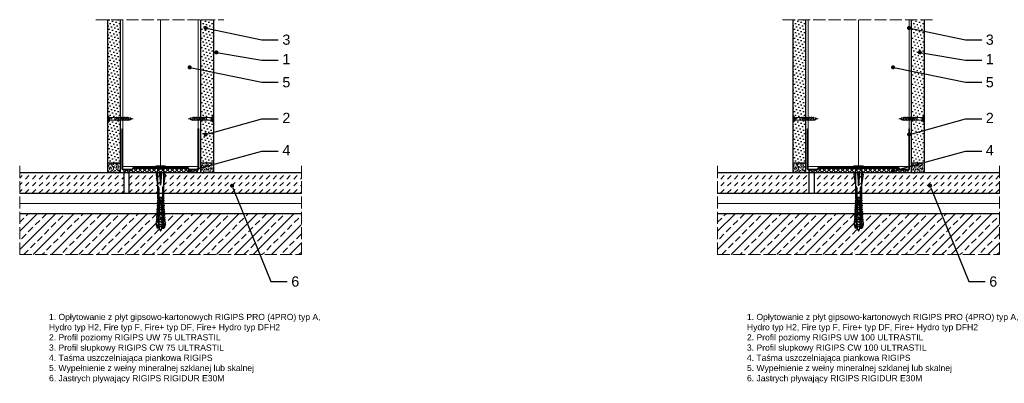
# Model space of a CAD drawing. Header units: millimetres. Extents: x 1487 to 3157, y 557 to 1604.
# Tile 3 of 3: x 2193 to 3157, y 1248 to 1604. Entities that reach past the tile are written whole.
import ezdxf
from ezdxf import colors
from ezdxf.entities.mleader import LeaderData, LeaderLine
from ezdxf.math import Vec2, Vec3

# ---------------------------------------------------------------- set-up
doc = ezdxf.new("R2010")
doc.units = ezdxf.units.MM
doc.linetypes.add('ACAD_ISO02W100', pattern=[15, 12, -3])
for name, color, linetype, lineweight in [('_ISOVER WELNA', 7, 'BATTING', 9), ('_RIGIPS AKCESORIA', 7, 'Continuous', 18), ('_RIGIPS G-K', 7, 'Continuous', 25), ('_RIGIPS PROFIL', 7, 'Continuous', 18), ('KRESKOWANIE', 7, 'Continuous', 9), ('OPISY', 7, 'Continuous', 9), ('PRZERYWANA', 7, 'ACAD_ISO02W100', 9)]:
    doc.layers.add(name, color=color, linetype=linetype, lineweight=lineweight)
doc.styles.get("Standard").update_dxf_attribs({"font": 'arial.ttf'})
doc.linetypes.add('BATTING', pattern='A,0.00254,-2.54,[134,ltypeshp.shx,S=2.54,R=0,X=-2.54,Y=0],-5.08,[134,ltypeshp.shx,S=2.54,R=180,X=2.54,Y=0],-2.54', length=10.16254)

# ---------------------------------------------------------------- blocks, each defined once
blk = doc.blocks.new('UW 75 ULTRASTIL')
h = blk.add_hatch()
h.set_pattern_fill('ANSI31', color=256, scale=0.5, style=0)
h.paths.add_polyline_path([(-11.93, 0.56), (-11.6, 1.24, -0.286951), (-10.7, 1.8), (10.18, 1.8), (41.3, 1.8, -0.286951), (42.2, 1.24), (42.53, 0.56, 0.286951), (43.43, 0), (52, 0, 0.414214), (52.8, 0.8), (52.8, 40), (52.25, 40), (52.25, 0.8, -0.414214), (52, 0.55), (43.77, 0.55, -0.286951), (42.87, 1.11), (42.54, 1.79, 0.286951), (41.64, 2.35), (-11.04, 2.35, 0.286951), (-11.94, 1.79), (-12.27, 1.11, -0.286951), (-13.17, 0.55), (-21.4, 0.55, -0.414214), (-21.65, 0.8), (-21.65, 40), (-22.2, 40), (-22.2, 0.8, 0.414214), (-21.4, 0), (-12.83, 0, 0.286951)])
for p, q in [((-22.2, 0.8), (-22.2, 40)), ((-22.2, 40), (-21.65, 40)), ((-21.65, 0.8), (-21.65, 40)), ((52.25, 0.8), (52.25, 40)), ((52.8, 40), (52.25, 40)), ((52.8, 0.8), (52.8, 40)), ((-21.4, 0.55), (-13.17, 0.55)), ((-21.4, 0), (-12.83, 0)), ((-12.27, 1.11), (-11.94, 1.79)), ((-11.93, 0.56), (-11.6, 1.24)), ((-11.04, 2.35), (41.64, 2.35)), ((-10.7, 1.8), (41.3, 1.8)), ((42.53, 0.56), (42.2, 1.24)), ((42.87, 1.11), (42.54, 1.79)), ((43.43, 0), (52, 0)), ((43.77, 0.55), (52, 0.55))]:
    blk.add_line(p, q)
for centre, radius, start, end in [((-21.4, 0.8), 0.8, 180, 270), ((-21.4, 0.8), 0.25, 180, 270), ((-13.17, 1.55), 1, 270, 334.04349), ((-12.83, 1), 1, 270, 334.04349), ((-11.04, 1.35), 1, 90, 154.04349), ((-10.7, 0.8), 1, 90, 154.04349), ((41.3, 0.8), 1, 25.95651, 90), ((41.64, 1.35), 1, 25.95651, 90), ((43.43, 1), 1, 205.95651, 270), ((43.77, 1.55), 1, 205.95651, 270), ((52, 0.8), 0.8, 270, 0), ((52, 0.8), 0.25, 270, 0)]:
    blk.add_arc(centre, radius, start, end)
blk = doc.blocks.new('UW 100 ULTRASTIL')
h = blk.add_hatch()
h.set_pattern_fill('ANSI31', color=256, scale=0.5, style=0)
h.paths.add_polyline_path([(166.82, 2.35), (89.14, 2.35, 0.286951), (88.24, 1.79), (87.91, 1.11, -0.286951), (87.01, 0.55), (78.78, 0.55, -0.414214), (78.53, 0.8), (78.53, 40), (77.98, 40), (77.98, 0.8, 0.414214), (78.78, 0), (87.35, 0, 0.286951), (88.25, 0.56), (88.58, 1.24, -0.286951), (89.48, 1.8), (166.48, 1.8, -0.286951), (167.38, 1.24), (167.71, 0.56, 0.286951), (168.61, 0), (177.18, 0, 0.414214), (177.98, 0.8), (177.98, 40), (177.43, 40), (177.43, 0.8, -0.414214), (177.18, 0.55), (168.95, 0.55, -0.286951), (168.05, 1.11), (167.72, 1.79, 0.286951)])
for p, q in [((77.98, 0.8), (77.98, 40)), ((77.98, 40), (78.53, 40)), ((78.53, 0.8), (78.53, 40)), ((177.43, 0.8), (177.43, 40)), ((177.98, 40), (177.43, 40)), ((177.98, 0.8), (177.98, 40)), ((78.78, 0.55), (87.01, 0.55)), ((78.78, 0), (87.35, 0)), ((87.91, 1.11), (88.24, 1.79)), ((88.25, 0.56), (88.58, 1.24)), ((89.14, 2.35), (166.82, 2.35)), ((89.48, 1.8), (166.48, 1.8)), ((167.71, 0.56), (167.38, 1.24)), ((168.05, 1.11), (167.72, 1.79)), ((168.61, 0), (177.18, 0)), ((168.95, 0.55), (177.18, 0.55))]:
    blk.add_line(p, q)
for centre, radius, start, end in [((78.78, 0.8), 0.8, 180, 270), ((78.78, 0.8), 0.25, 180, 270), ((87.01, 1.55), 1, 270, 334.04349), ((87.35, 1), 1, 270, 334.04349), ((89.14, 1.35), 1, 90, 154.04349), ((89.48, 0.8), 1, 90, 154.04349), ((166.48, 0.8), 1, 25.95651, 90), ((166.82, 1.35), 1, 25.95651, 90), ((168.61, 1), 1, 205.95651, 270), ((168.95, 1.55), 1, 205.95651, 270), ((177.18, 0.8), 0.8, 270, 0), ((177.18, 0.8), 0.25, 270, 0)]:
    blk.add_arc(centre, radius, start, end)
blk = doc.blocks.new('TN 25')
at = {"layer": '_RIGIPS AKCESORIA'}
for p, q in [((0, -0.84), (0, 7.16)), ((0, 7.16), (0.46, 7.16)), ((0.46, 4.78), (0, 4.78)), ((0, 3.5), (1.77, 3.5)), ((0, 2.83), (1.77, 2.83)), ((0.46, 1.64), (0, 1.64)), ((0.46, 7.16), (0.46, 4.78)), ((0.46, -0.84), (0.46, 1.64)), ((1.77, 3.5), (1.77, 4.2)), ((1.77, 2.83), (1.77, 2.18)), ((3.02, 4.46), (8.47, 4.46)), ((7.49, 2.01), (3.55, 2.01)), ((7.12, 4.46), (7.12, 3.18)), ((8.03, 2.01), (7.12, 4.46)), ((7.12, 3.18), (7.65, 1.53)), ((7.65, 1.53), (8.03, 2.01)), ((9.41, 2.01), (8.03, 2.01)), ((8.47, 4.46), (8.79, 5)), ((9.61, 1.51), (8.47, 4.46)), ((8.79, 5), (9.93, 2.01)), ((9, 4.46), (10.1, 4.46)), ((9.93, 2.01), (9.61, 1.51)), ((11.04, 2.01), (9.93, 2.01)), ((10.1, 4.46), (10.41, 5)), ((11.23, 1.51), (10.1, 4.46)), ((10.41, 5), (11.56, 2.01)), ((10.62, 4.46), (11.67, 4.46)), ((11.56, 2.01), (11.23, 1.51)), ((12.61, 2.01), (11.56, 2.01)), ((11.67, 4.46), (11.99, 5)), ((12.81, 1.51), (11.67, 4.46)), ((11.99, 5), (13.14, 2.01)), ((12.2, 4.46), (13.21, 4.46)), ((13.14, 2.01), (12.81, 1.51)), ((14.15, 2.01), (13.14, 2.01)), ((13.21, 4.46), (13.52, 5)), ((14.34, 1.51), (13.21, 4.46)), ((13.52, 5), (14.67, 2.01)), ((13.73, 4.46), (14.8, 4.46)), ((14.67, 2.01), (14.34, 1.51)), ((15.74, 2.01), (14.67, 2.01)), ((14.8, 4.46), (15.12, 5)), ((15.94, 1.51), (14.8, 4.46)), ((15.12, 5), (16.26, 2.01)), ((15.33, 4.46), (16.42, 4.46)), ((16.26, 2.01), (15.94, 1.51)), ((17.36, 2.01), (16.26, 2.01)), ((16.42, 4.46), (16.73, 5)), ((17.55, 1.51), (16.42, 4.46)), ((16.73, 5), (17.88, 2.01)), ((16.94, 4.46), (17.99, 4.46)), ((17.88, 2.01), (17.55, 1.51)), ((18.93, 2.01), (17.88, 2.01)), ((17.99, 4.46), (18.31, 5)), ((19.13, 1.51), (17.99, 4.46)), ((18.31, 5), (19.45, 2.01)), ((18.52, 4.46), (19.68, 4.46)), ((19.45, 2.01), (19.13, 1.51)), ((19.45, 2.01), (20.62, 2.01)), ((19.68, 4.46), (20, 5)), ((20.82, 1.51), (19.68, 4.46)), ((20, 5), (21.14, 2.01)), ((20.21, 4.46), (20.7, 4.46)), ((20.7, 4.46), (22.28, 3.98)), ((21.14, 2.01), (20.82, 1.51)), ((21.14, 2.01), (21.81, 2.12)), ((21.85, 1.83), (21.67, 3.28)), ((21.67, 3.28), (22.14, 2.4)), ((22.14, 2.4), (21.85, 1.83)), ((22.7, 2.36), (22.14, 2.4)), ((22.28, 3.98), (22.56, 4.37)), ((22.7, 2.36), (22.28, 3.98)), ((22.56, 4.37), (23.03, 2.71)), ((23.03, 2.71), (22.7, 2.36)), ((22.71, 3.85), (25, 3.24)), ((25, 3.24), (23.03, 2.71)), ((0, -0.84), (0.46, -0.84))]:
    blk.add_line(p, q, dxfattribs=at)
for centre, major_axis, ratio, start_param, end_param in [((3.09, 7.67), (0.17, 3.2), 0.826134, 1.773653, 3.180586), ((-0.04, 0.9), (0, 3.93), 0.848176, -0.720942, -0.151112), ((3.37, -1.57), (0.28, 3.57), 0.832181, 0.035984, 1.430787), ((-2.73, 15.91), (0, 14.76), 0.848176, 3.399396, 3.475072), ((0.59, 4.62), (0, 2.81), 0.848176, 3.475072, 3.862535), ((1.66, 3.18), (0, 0.895), 0.848176, -1.552777, -0.720942), ((1.66, 3.18), (0, 0.895), 0.848176, 3.862535, 4.730408)]:
    blk.add_ellipse(centre, major_axis=major_axis, ratio=ratio, start_param=start_param, end_param=end_param, dxfattribs=at)
blk = doc.blocks.new('kolek rozprezny komplet 60')
for p, q in [((390.66, 217.01), (390.76, 218.91)), ((393.15, 216.88), (390.66, 217.01)), ((393.15, 214.02), (390.66, 213.89)), ((390.66, 213.89), (390.76, 211.99)), ((393.75, 218.75), (390.71, 217.96)), ((393.75, 212.15), (390.71, 212.94)), ((393.81, 219.85), (390.76, 218.91)), ((391.67, 216.95), (392.67, 216.95)), ((392.67, 216.95), (391.67, 213.95)), ((391.67, 213.95), (391.71, 213.45)), ((391.71, 213.45), (392.07, 213.95)), ((392.67, 216.95), (392.07, 213.95)), ((393.07, 216.95), (392.07, 213.95)), ((392.07, 213.95), (393.67, 213.95)), ((392.67, 216.95), (393.04, 217.45)), ((393.07, 216.95), (393.04, 217.45)), ((393.07, 216.95), (394.67, 216.95)), ((394.67, 216.95), (393.67, 213.95)), ((393.67, 213.95), (393.7, 213.55)), ((393.68, 217.35), (393.81, 219.85)), ((417.38, 216.11), (393.68, 217.35)), ((417.38, 214.79), (393.68, 213.55)), ((393.68, 213.55), (393.81, 211.05)), ((420.47, 216.55), (393.71, 217.95)), ((420.47, 214.35), (393.71, 212.95)), ((393.78, 213.55), (394.07, 213.95)), ((397.41, 219.66), (393.81, 219.85)), ((394.67, 216.95), (394.07, 213.95)), ((395.07, 216.95), (394.07, 213.95)), ((394.07, 213.95), (396.07, 213.95)), ((394.67, 216.95), (394.92, 217.29)), ((395.07, 216.95), (395.05, 217.28)), ((395.07, 216.95), (397.07, 216.95)), ((397.07, 216.95), (396.07, 213.95)), ((396.07, 213.95), (396.09, 213.67)), ((396.28, 213.68), (396.47, 213.95)), ((397.07, 216.95), (396.47, 213.95)), ((397.47, 216.95), (396.47, 213.95)), ((396.47, 213.95), (398.47, 213.95)), ((397.07, 216.95), (397.23, 217.17)), ((397.31, 217.76), (397.41, 219.66)), ((397.31, 213.14), (397.41, 211.24)), ((397.47, 216.95), (397.46, 217.16)), ((397.47, 216.95), (399.47, 216.95)), ((397.67, 217.14), (397.71, 217.74)), ((397.67, 213.76), (397.71, 213.16)), ((399, 219.58), (397.82, 218.98)), ((398.47, 217.1), (398.5, 217.7)), ((399.47, 216.95), (398.47, 213.95)), ((398.47, 213.95), (398.48, 213.8)), ((398.47, 213.8), (398.5, 213.2)), ((398.77, 213.81), (398.87, 213.95)), ((399.47, 216.95), (398.87, 213.95)), ((399.87, 216.95), (398.87, 213.95)), ((398.87, 213.95), (400.87, 213.95)), ((398.9, 217.68), (399, 219.58)), ((398.9, 213.22), (399, 211.32)), ((399.8, 219.54), (399, 219.58)), ((399.47, 216.95), (399.55, 217.05)), ((399.7, 217.64), (399.8, 219.54)), ((399.7, 213.26), (399.8, 211.36)), ((399.87, 216.95), (399.87, 217.03)), ((399.87, 216.95), (401.38, 216.95)), ((400.07, 217.02), (400.1, 217.62)), ((400.07, 213.88), (400.1, 213.28)), ((401.4, 219.45), (400.22, 218.85)), ((400.87, 216.98), (400.9, 217.58)), ((401.87, 216.92), (400.87, 213.95)), ((400.87, 213.95), (400.88, 213.92)), ((400.87, 213.92), (400.9, 213.32)), ((401.87, 216.92), (401.27, 213.95)), ((402.26, 216.9), (401.27, 213.95)), ((401.27, 213.95), (401.38, 213.95)), ((401.27, 213.94), (401.27, 213.95)), ((401.3, 217.56), (401.4, 219.45)), ((401.3, 213.35), (401.4, 211.45)), ((402.2, 219.41), (401.4, 219.45)), ((402.1, 217.51), (402.2, 219.41)), ((402.1, 213.39), (402.2, 211.49)), ((402.47, 216.89), (402.5, 217.49)), ((402.47, 214.01), (402.5, 213.41)), ((403.8, 219.33), (402.61, 218.72)), ((403.8, 211.57), (402.61, 212.18)), ((403.27, 216.85), (403.3, 217.45)), ((403.27, 214.05), (403.3, 213.45)), ((404.22, 216.8), (403.31, 214.05)), ((403.7, 217.43), (403.8, 219.33)), ((404.24, 216.8), (403.7, 214.07)), ((403.7, 213.47), (403.8, 211.57)), ((404.62, 216.78), (403.72, 214.07)), ((404.6, 219.29), (403.8, 219.33)), ((404.5, 217.39), (404.6, 219.29)), ((404.5, 213.51), (404.6, 211.62)), ((404.86, 216.77), (404.9, 217.37)), ((404.86, 214.13), (404.9, 213.53)), ((406.19, 219.2), (405.01, 218.6)), ((406.19, 211.7), (405.01, 212.3)), ((405.66, 216.73), (405.69, 217.32)), ((405.66, 214.17), (405.69, 213.58)), ((406.58, 216.68), (405.75, 214.18)), ((406.09, 217.3), (406.19, 219.2)), ((406.09, 213.6), (406.19, 211.7)), ((406.62, 216.68), (406.12, 214.2)), ((406.98, 216.66), (406.16, 214.2)), ((406.99, 219.16), (406.19, 219.2)), ((406.89, 217.26), (406.99, 219.16)), ((406.89, 213.64), (406.99, 211.74)), ((407.26, 216.64), (407.29, 217.24)), ((407.26, 214.26), (407.29, 213.66)), ((408.59, 219.08), (407.41, 218.47)), ((408.59, 211.82), (407.41, 212.43)), ((408.06, 216.6), (408.09, 217.2)), ((408.06, 214.3), (408.09, 213.7)), ((408.94, 216.55), (408.19, 214.31)), ((408.49, 217.18), (408.59, 219.08)), ((408.49, 213.72), (408.59, 211.82)), ((408.99, 216.55), (408.55, 214.33)), ((409.39, 219.03), (408.59, 219.08)), ((409.34, 216.53), (408.6, 214.33)), ((409.29, 217.14), (409.39, 219.03)), ((409.29, 213.76), (409.39, 211.87)), ((409.66, 216.52), (409.69, 217.12)), ((409.66, 214.38), (409.69, 213.79)), ((410.99, 218.95), (409.8, 218.35)), ((410.99, 211.95), (409.8, 212.55)), ((410.46, 216.47), (410.49, 217.07)), ((410.46, 214.43), (410.49, 213.83)), ((411.3, 216.43), (410.64, 214.44)), ((410.89, 217.05), (410.99, 218.95)), ((410.89, 213.85), (410.99, 211.95)), ((411.37, 216.43), (410.98, 214.45)), ((411.69, 216.41), (411.04, 214.46)), ((412.59, 218.87), (411.4, 218.26)), ((412.59, 212.03), (411.4, 212.64)), ((412.05, 216.39), (412.09, 216.99)), ((412.05, 214.51), (412.09, 213.91)), ((412.49, 216.97), (412.59, 218.87)), ((412.49, 213.93), (412.59, 212.03)), ((413.38, 218.82), (412.59, 218.87)), ((412.85, 216.35), (412.89, 216.95)), ((412.85, 214.55), (412.89, 213.95)), ((413.66, 216.31), (413.08, 214.56)), ((413.28, 216.93), (413.38, 218.82)), ((413.28, 213.97), (413.38, 212.08)), ((413.75, 216.3), (413.4, 214.58)), ((414.05, 216.29), (413.49, 214.58)), ((414.98, 218.74), (413.8, 218.14)), ((414.98, 212.16), (413.8, 212.76)), ((414.45, 216.27), (414.48, 216.86)), ((414.45, 214.64), (414.48, 214.04)), ((414.88, 216.84), (414.98, 218.74)), ((414.88, 214.06), (414.98, 212.16)), ((415.78, 218.7), (414.98, 218.74)), ((415.78, 212.2), (414.98, 212.16)), ((415.25, 216.22), (415.28, 216.82)), ((415.25, 214.68), (415.28, 214.08)), ((416.02, 216.18), (415.52, 214.69)), ((415.68, 216.8), (415.78, 218.7)), ((415.68, 214.1), (415.78, 212.2)), ((416.12, 216.18), (415.83, 214.71)), ((416.41, 216.16), (415.93, 214.71)), ((417.38, 218.62), (416.2, 218.01)), ((417.38, 212.29), (416.2, 212.89)), ((417.28, 216.72), (417.38, 218.62)), ((417.28, 214.18), (417.38, 212.29)), ((418.18, 218.57), (417.38, 218.62)), ((418.18, 212.33), (417.38, 212.29)), ((418.22, 215.58), (418.01, 214.95)), ((418.08, 216.68), (418.18, 218.57)), ((418.08, 214.22), (418.18, 212.33)), ((419.78, 218.49), (418.59, 217.89)), ((419.78, 212.41), (418.59, 213.01)), ((419.68, 216.59), (419.78, 218.49)), ((419.68, 214.31), (419.78, 212.41)), ((430.17, 217.15), (419.71, 217.15)), ((430.17, 213.75), (419.71, 213.75)), ((431.37, 217.95), (419.75, 217.95)), ((431.37, 212.95), (419.75, 212.95)), ((448.67, 218.45), (419.77, 218.45)), ((448.67, 212.45), (419.77, 212.45)), ((420.47, 217.15), (420.47, 213.75)), ((420.67, 217.15), (420.67, 213.75)), ((420.87, 217.15), (420.87, 213.75)), ((443.47, 219.95), (432.8, 218.45)), ((444.34, 216.37), (432.8, 215.45)), ((432.8, 215.45), (443.47, 215.45)), ((444.34, 214.53), (432.8, 215.45)), ((443.47, 210.95), (432.8, 212.45)), ((443.47, 218.45), (443.47, 219.95)), ((443.47, 219.95), (444.34, 218.45)), ((444.34, 216.37), (443.47, 215.45)), ((444.34, 214.53), (443.47, 215.45)), ((443.47, 212.45), (443.47, 210.95)), ((443.47, 210.95), (444.34, 212.45)), ((444.34, 214.53), (444.34, 216.37)), ((450.17, 219.95), (448.67, 218.45)), ((448.67, 218.45), (448.67, 212.45)), ((448.67, 216.95), (448.67, 213.95)), ((450.17, 210.95), (448.67, 212.45)), ((450.17, 219.95), (450.17, 210.95)), ((450.67, 219.95), (450.17, 219.95)), ((450.67, 219.95), (450.67, 210.95)), ((450.67, 219.35), (451.17, 219.95)), ((451.17, 219.95), (451.67, 219.95)), ((451.17, 219.95), (451.17, 210.95)), ((451.67, 219.95), (451.67, 210.95)), ((393.81, 211.05), (390.76, 211.99)), ((397.41, 211.24), (393.81, 211.05)), ((399, 211.32), (397.82, 211.93)), ((399.8, 211.36), (399, 211.32)), ((401.4, 211.45), (400.22, 212.05)), ((402.2, 211.49), (401.4, 211.45)), ((404.6, 211.62), (403.8, 211.57)), ((406.99, 211.74), (406.19, 211.7)), ((409.39, 211.87), (408.59, 211.82)), ((413.38, 212.08), (412.59, 212.03)), ((450.67, 210.95), (450.17, 210.95)), ((450.67, 211.55), (451.17, 210.95)), ((451.17, 210.95), (451.67, 210.95))]:
    blk.add_line(p, q)
for centre, radius, start, end in [((393.41, 206.24), 10.85, 99.20383, 121.90826), ((393.41, 224.66), 10.85, 238.09174, 260.79617), ((393.65, 216.85), 0.5, 87, 177), ((393.65, 214.05), 0.5, 183, 273), ((397.68, 219.24), 0.3, 177, 297), ((400.08, 219.12), 0.3, 177, 297), ((402.48, 218.99), 0.3, 177, 297), ((402.48, 211.91), 0.3, 63, 183), ((404.87, 218.87), 0.3, 177, 297), ((404.87, 212.03), 0.3, 63, 183), ((407.27, 218.74), 0.3, 177, 297), ((407.27, 212.16), 0.3, 63, 183), ((409.67, 218.61), 0.3, 177, 297), ((409.67, 212.29), 0.3, 63, 183), ((411.27, 218.53), 0.3, 177, 297), ((411.27, 212.37), 0.3, 63, 183), ((413.66, 218.41), 0.3, 177, 297), ((413.66, 212.5), 0.3, 63, 183), ((416.06, 218.28), 0.3, 177, 297), ((416.06, 212.62), 0.3, 63, 183), ((417.55, 215.45), 0.682, 255.86037, 104.13858), ((418.46, 218.15), 0.3, 177, 297), ((418.46, 212.75), 0.3, 63, 183), ((422.67, 216.95), 1, 90, 168.46304), ((422.67, 213.95), 1, 191.53696, 270), ((430.17, 218.45), 1.3, 270, 0), ((430.17, 212.45), 1.3, 0, 90), ((397.68, 211.66), 0.3, 63, 183), ((400.08, 211.78), 0.3, 63, 183)]:
    blk.add_arc(centre, radius, start, end)
blk = doc.blocks.new('_Dot')
at = {"color": 0, "linetype": 'ByBlock', "lineweight": -2}
blk.add_line((-0.5, 0), (-1, 0), dxfattribs=at)
at = {"color": 0, "linetype": 'ByBlock', "const_width": 0.5}
blk.add_lwpolyline([(-0.25, 0, 1), (0.25, 0, 1)], format="xyb", close=True, dxfattribs=at)

msp = doc.modelspace()

# ---------------------------------------------------------------- hatches: boundary and pattern name
at = {"layer": '_RIGIPS G-K'}
h = msp.add_hatch(dxfattribs=at)
h.set_pattern_fill('DOTS', color=256, scale=2, angle=45, style=0)
h.set_pattern_definition([(45, (692.246, 20), (-1.122532, 3.367596), [0, -3.175])])
h.paths.add_polyline_path([(2291.52, 1604.13), (2279.02, 1604.13), (2279.02, 1464.13), (2291.52, 1464.13)])
h = msp.add_hatch(dxfattribs=at)
h.set_pattern_fill('DOTS', color=256, scale=2, angle=45, style=0)
h.set_pattern_definition([(45, (720.246, 20), (-1.122532, 3.367596), [0, -3.175])])
h.paths.add_polyline_path([(2383.02, 1604.13), (2370.52, 1604.13), (2370.52, 1464.13), (2383.02, 1464.13)])
h = msp.add_hatch(dxfattribs=at)
h.set_pattern_fill('DOTS', color=256, scale=2, angle=45, style=0)
h.set_pattern_definition([(45, (1363.315, 20), (-1.122532, 3.367596), [0, -3.175])])
h.paths.add_polyline_path([(2962.59, 1604.13), (2950.09, 1604.13), (2950.09, 1464.13), (2962.59, 1464.13)])
h = msp.add_hatch(dxfattribs=at)
h.set_pattern_fill('DOTS', color=256, scale=2, angle=45, style=0)
h.set_pattern_definition([(45, (1416.315, 20), (-1.122532, 3.367596), [0, -3.175])])
h.paths.add_polyline_path([(3079.09, 1604.13), (3066.59, 1604.13), (3066.59, 1464.13), (3079.09, 1464.13)])
h = msp.add_hatch(dxfattribs=at)
h.set_pattern_fill('AR-SAND', color=256, scale=0.05, style=0)
h.set_pattern_definition([(37.5, (692.2459, 20), (-0.0800016, 2.4470662), [0, -1.9304, 0, -2.159, 0, -2.06375]), (7.5, (692.246, 20), (2.2476164, 3.5841255), [0, -1.0414, 0, -1.7399, 0, -0.66675]), (327.5, (690.6838, 20), (3.9549619, 0.007186), [0, -0.635, 0, -2.286, 0, -2.9845]), (317.5, (690.6838, 20), (3.817782, 1.1146466), [0, -0.3175, 0, -1.4986, 0, -1.7145])])
h.paths.add_polyline_path([(2291.52, 1464.13), (2279.02, 1464.13), (2279.02, 1454.13), (2291.52, 1454.13)])
h = msp.add_hatch(dxfattribs=at)
h.set_pattern_fill('AR-SAND', color=256, scale=0.05, style=0)
h.set_pattern_definition([(37.5, (720.2459, 20), (-0.0800016, 2.4470662), [0, -1.9304, 0, -2.159, 0, -2.06375]), (7.5, (720.246, 20), (2.2476164, 3.5841255), [0, -1.0414, 0, -1.7399, 0, -0.66675]), (327.5, (718.6838, 20), (3.9549619, 0.007186), [0, -0.635, 0, -2.286, 0, -2.9845]), (317.5, (718.6838, 20), (3.817782, 1.1146466), [0, -0.3175, 0, -1.4986, 0, -1.7145])])
h.paths.add_polyline_path([(2383.02, 1464.13), (2370.52, 1464.13), (2370.52, 1454.13), (2383.02, 1454.13)])
h = msp.add_hatch(dxfattribs=at)
h.set_pattern_fill('AR-SAND', color=256, scale=0.05, style=0)
h.set_pattern_definition([(37.5, (1363.315, 20), (-0.0800016, 2.4470662), [0, -1.9304, 0, -2.159, 0, -2.06375]), (7.5, (1363.315, 20), (2.2476164, 3.5841255), [0, -1.0414, 0, -1.7399, 0, -0.66675]), (327.5, (1361.753, 20), (3.9549619, 0.007186), [0, -0.635, 0, -2.286, 0, -2.9845]), (317.5, (1361.753, 20), (3.817782, 1.1146466), [0, -0.3175, 0, -1.4986, 0, -1.7145])])
h.paths.add_polyline_path([(2962.59, 1464.13), (2950.09, 1464.13), (2950.09, 1454.13), (2962.59, 1454.13)])
h = msp.add_hatch(dxfattribs=at)
h.set_pattern_fill('AR-SAND', color=256, scale=0.05, style=0)
h.set_pattern_definition([(37.5, (1416.315, 20), (-0.0800016, 2.4470662), [0, -1.9304, 0, -2.159, 0, -2.06375]), (7.5, (1416.315, 20), (2.2476164, 3.5841255), [0, -1.0414, 0, -1.7399, 0, -0.66675]), (327.5, (1414.753, 20), (3.9549619, 0.007186), [0, -0.635, 0, -2.286, 0, -2.9845]), (317.5, (1414.753, 20), (3.817782, 1.1146466), [0, -0.3175, 0, -1.4986, 0, -1.7145])])
h.paths.add_polyline_path([(3079.09, 1464.13), (3066.59, 1464.13), (3066.59, 1454.13), (3079.09, 1454.13)])
at = {"layer": 'KRESKOWANIE'}
h = msp.add_hatch(dxfattribs=at)
h.set_pattern_fill('ANSI37', color=256, angle=90, style=0)
h.set_pattern_definition([(135, (380.246, 20), (-2.245064, -2.245064), []), (225, (380.246, 20), (2.245064, -2.245064), [])])
h.paths.add_polyline_path([(2367.12, 1457.13), (2359.15, 1457.13, -0.286951), (2358.25, 1457.69), (2357.92, 1458.37, 0.286951), (2357.02, 1458.93), (2305.02, 1458.93, 0.286951), (2304.12, 1458.37), (2303.79, 1457.69, -0.286951), (2302.9, 1457.13), (2294.92, 1457.13), (2294.92, 1454.13), (2367.12, 1454.13)])
h = msp.add_hatch(dxfattribs=at)
h.set_pattern_fill('ANSI37', color=256, angle=90, style=0)
h.set_pattern_definition([(135, (1063.815, 20), (-2.245064, -2.245064), []), (225, (1063.815, 20), (2.245064, -2.245064), [])])
h.paths.add_polyline_path([(3054.32, 1457.69), (3053.99, 1458.37, 0.286951), (3053.09, 1458.93), (2976.09, 1458.93, 0.286951), (2975.19, 1458.37), (2974.86, 1457.69, -0.286951), (2973.96, 1457.13), (2965.99, 1457.13), (2965.99, 1454.13), (3063.19, 1454.13), (3063.19, 1457.13), (3055.22, 1457.13, -0.286951)])
h = msp.add_hatch(dxfattribs=at)
h.set_pattern_fill('DASH', color=256, scale=1.5, angle=45, style=0)
h.set_pattern_definition([(45, (380.246, 0), (4e-16, 6.735192), [4.7625, -4.7625])])
h.paths.add_polyline_path([(2294.92, 1434.13), (2294.92, 1454.13), (2193.02, 1454.13), (2193.02, 1434.13)])
h.paths.add_polyline_path([(2299.92, 1454.13), (2299.92, 1434.13), (2469.02, 1434.13), (2469.02, 1454.13)])
h = msp.add_hatch(dxfattribs=at)
h.set_pattern_fill('DASH', color=256, scale=1.5, angle=45, style=0)
h.set_pattern_definition([(45, (737.815, 0), (4e-16, 6.735192), [4.7625, -4.7625])])
h.paths.add_polyline_path([(2970.99, 1454.13), (2970.99, 1434.13), (3152.59, 1434.13), (3152.59, 1454.13)])
h.paths.add_polyline_path([(2965.99, 1434.13), (2965.99, 1454.13), (2876.59, 1454.13), (2876.59, 1434.13)])
h = msp.add_hatch(dxfattribs=at)
h.set_pattern_fill('ANSI33', color=256, scale=2, style=0)
h.set_pattern_definition([(45, (706.246, 0), (-8.980256, 8.980256), []), (45, (715.226, 0), (-8.980256, 8.980256), [6.35, -3.175])])
h.paths.add_polyline_path([(2469.02, 1414.13), (2193.02, 1414.13), (2193.02, 1374.13), (2469.02, 1374.13)])
h = msp.add_hatch(dxfattribs=at)
h.set_pattern_fill('ANSI33', color=256, scale=2, style=0)
h.set_pattern_definition([(45, (1389.815, 9e-13), (-8.980256, 8.980256), []), (45, (1398.795, 9e-13), (-8.980256, 8.980256), [6.35, -3.175])])
h.paths.add_polyline_path([(3152.59, 1414.13), (2876.59, 1414.13), (2876.59, 1374.13), (3152.59, 1374.13)])

# ---------------------------------------------------------------- linework, layer by layer
for p, q in [((2469.02, 1454.13), (2193.02, 1454.13)), ((2294.92, 1454.13), (2294.92, 1434.13)), ((2299.92, 1454.13), (2299.92, 1434.13)), ((3152.59, 1454.13), (2876.59, 1454.13)), ((2965.99, 1454.13), (2965.99, 1434.13)), ((2970.99, 1454.13), (2970.99, 1434.13)), ((2469.02, 1434.13), (2193.02, 1434.13)), ((3152.59, 1434.13), (2876.59, 1434.13)), ((2469.02, 1414.13), (2193.02, 1414.13)), ((3152.59, 1414.13), (2876.59, 1414.13))]:
    msp.add_line(p, q)
at = {"layer": '_ISOVER WELNA', "ltscale": 3.6}
msp.add_line((2331.02, 1604.13), (2331.02, 1459.48), dxfattribs=at)
at = {"layer": '_ISOVER WELNA', "ltscale": 4.8}
msp.add_line((3014.59, 1604.13), (3014.59, 1459.48), dxfattribs=at)
at = {"layer": '_ISOVER WELNA', "ltscale": 0.95}
for p, q in [((2193.02, 1424.13), (2469.02, 1424.13)), ((2876.59, 1424.13), (3152.59, 1424.13))]:
    msp.add_line(p, q, dxfattribs=at)
at = {"layer": '_RIGIPS G-K'}
for p, q in [((2279.02, 1604.13), (2279.02, 1454.13)), ((2291.52, 1604.13), (2291.52, 1454.13)), ((2370.52, 1454.13), (2370.52, 1604.13)), ((2383.02, 1454.13), (2383.02, 1604.13)), ((2950.09, 1604.13), (2950.09, 1454.13)), ((2962.59, 1604.13), (2962.59, 1454.13)), ((3066.59, 1454.13), (3066.59, 1604.13)), ((3079.09, 1454.13), (3079.09, 1604.13)), ((2279.02, 1464.13), (2291.52, 1464.13)), ((2370.52, 1464.13), (2383.02, 1464.13)), ((2950.09, 1464.13), (2962.59, 1464.13)), ((3066.59, 1464.13), (3079.09, 1464.13)), ((2369.02, 1454.13), (2356.52, 1454.13))]:
    msp.add_line(p, q, dxfattribs=at)
at = {"layer": '_RIGIPS PROFIL', "lineweight": 9}
for p, q in [((2294.12, 1604.13), (2294.12, 1460.48)), ((2367.92, 1604.13), (2367.92, 1460.48)), ((2965.19, 1604.13), (2965.19, 1460.48)), ((3063.99, 1604.13), (3063.99, 1460.48)), ((2367.92, 1460.48), (2294.12, 1460.48)), ((3063.99, 1460.48), (2965.19, 1460.48))]:
    msp.add_line(p, q, dxfattribs=at)
at = {"layer": 'KRESKOWANIE'}
for p, q in [((2294.92, 1457.13), (2294.92, 1454.13)), ((2367.12, 1457.13), (2367.12, 1454.13)), ((2965.99, 1457.13), (2965.99, 1454.13)), ((3063.19, 1457.13), (3063.19, 1454.13))]:
    msp.add_line(p, q, dxfattribs=at)
at = {"layer": 'PRZERYWANA'}
for p, q in [((2267.52, 1604.13), (2393.02, 1604.13)), ((2940.09, 1604.13), (3089.09, 1604.13)), ((2193.02, 1374.13), (2193.02, 1464.13)), ((2469.02, 1374.13), (2469.02, 1464.13)), ((2469.02, 1374.13), (2469.02, 1464.13)), ((2876.59, 1374.13), (2876.59, 1464.13)), ((3152.59, 1374.13), (3152.59, 1464.13)), ((3152.59, 1374.13), (3152.59, 1464.13)), ((2193.02, 1374.13), (2469.02, 1374.13)), ((2876.59, 1374.13), (3152.59, 1374.13))]:
    msp.add_line(p, q, dxfattribs=at)

# ---------------------------------------------------------------- block references
for name, p in [('UW 75 ULTRASTIL', (2315.72, 1457.13)), ('UW 100 ULTRASTIL', (2886.61, 1457.13))]:
    msp.add_blockref(name, p)
at = {"rotation": 90}
for p in [(2546.47, 1009.35), (3230.04, 1009.35)]:
    msp.add_blockref('kolek rozprezny komplet 60', p, dxfattribs=at)
at = {"layer": '_RIGIPS AKCESORIA'}
for p in [(2279.02, 1503.89), (2950.09, 1503.89)]:
    msp.add_blockref('TN 25', p, dxfattribs=at)
at = {"layer": '_RIGIPS AKCESORIA', "xscale": -1}
for p in [(2383.02, 1503.89), (3079.09, 1503.89)]:
    msp.add_blockref('TN 25', p, dxfattribs=at)

# ---------------------------------------------------------------- texts
at = {"char_height": 6, "attachment_point": 1}
for s, insert, width in [('1. Opłytowanie z płyt gipsowo-kartonowych RIGIPS PRO (4PRO) typ A, Hydro typ H2, Fire typ F, Fire+ typ DF, Fire+ Hydro typ DFH2\\P2. Profil poziomy RIGIPS UW 75 ULTRASTIL\\P3. Profil słupkowy RIGIPS CW 75 ULTRASTIL\\P4. Taśma uszczelniająca piankowa RIGIPS\\P5. Wypełnienie z wełny mineralnej szklanej lub skalnej\\P6. Jastrych pływający RIGIPS RIGIDUR E30M', (2221.71, 1316.13), 269.1846), ('1. Opłytowanie z płyt gipsowo-kartonowych RIGIPS PRO (4PRO) typ A, Hydro typ H2, Fire typ F, Fire+ typ DF, Fire+ Hydro typ DFH2\\P2. Profil poziomy RIGIPS UW 100 ULTRASTIL\\P3. Profil słupkowy RIGIPS CW 100 ULTRASTIL\\P4. Taśma uszczelniająca piankowa RIGIPS\\P5. Wypełnienie z wełny mineralnej szklanej lub skalnej\\P6. Jastrych pływający RIGIPS RIGIDUR E30M', (2905.28, 1316.13), 266.4675)]:
    msp.add_mtext(s, dxfattribs=dict(at, insert=insert, width=width))

# ---------------------------------------------------------------- leaders
at = {"layer": 'OPISY'}
ml = msp.add_multileader_mtext('Standard', dxfattribs=at)
ml.set_content('3', color=256)
ml.set_leader_properties()
ml.set_arrow_properties(name='DOT')
ml.build(insert=Vec2(0, 0))
ctx = ml.context
ctx.base_point, ctx.char_height, ctx.landing_gap_size, ctx.plane_origin = Vec3(2446.29, 1584.49), 10, 4, Vec3(2253.7, 1728.15)
notes = []
notes.append((ctx, [(0, (1, 1, 0), (2430.29, 1584.49), (1, 0), 16, [(0, [(2375.05, 1596.02)], 0, [])])]))
ctx.mtext.insert, ctx.mtext.flow_direction = Vec3(2450.29, 1589.58), 5
ml = msp.add_multileader_mtext('Standard', dxfattribs=at)
ml.set_content('3', color=256)
ml.set_leader_properties()
ml.set_arrow_properties(name='DOT')
ml.build(insert=Vec2(0, 0))
ctx = ml.context
ctx.base_point, ctx.char_height, ctx.landing_gap_size, ctx.plane_origin = Vec3(3135.23, 1584.49), 10, 4, Vec3(2942.64, 1728.15)
notes.append((ctx, [(0, (1, 1, 0), (3119.23, 1584.49), (1, 0), 16, [(0, [(3063.99, 1596.02)], 0, [])])]))
ctx.mtext.insert, ctx.mtext.flow_direction = Vec3(3139.23, 1589.58), 5
ml = msp.add_multileader_mtext('Standard', dxfattribs=at)
ml.set_content('1', color=256)
ml.set_leader_properties()
ml.set_arrow_properties(name='DOT')
ml.build(insert=Vec2(0, 0))
ctx = ml.context
ctx.base_point, ctx.char_height, ctx.landing_gap_size, ctx.plane_origin = Vec3(2446.29, 1564.55), 10, 4, Vec3(2253.7, 1708.2)
notes.append((ctx, [(0, (1, 1, 0), (2430.29, 1564.55), (1, 0), 16, [(0, [(2385.65, 1572.11)], 0, [])])]))
ctx.mtext.insert, ctx.mtext.flow_direction = Vec3(2450.29, 1570.55), 5
ml = msp.add_multileader_mtext('Standard', dxfattribs=at)
ml.set_content('1', color=256)
ml.set_leader_properties()
ml.set_arrow_properties(name='DOT')
ml.build(insert=Vec2(0, 0))
ctx = ml.context
ctx.base_point, ctx.char_height, ctx.landing_gap_size, ctx.plane_origin = Vec3(3135.23, 1564.55), 10, 4, Vec3(2942.64, 1708.2)
notes.append((ctx, [(0, (1, 1, 0), (3119.23, 1564.55), (1, 0), 16, [(0, [(3074.59, 1572.11)], 0, [])])]))
ctx.mtext.insert, ctx.mtext.flow_direction = Vec3(3139.23, 1570.55), 5
ml = msp.add_multileader_mtext('Standard', dxfattribs=at)
ml.set_content('5', color=256)
ml.set_leader_properties()
ml.set_arrow_properties(name='DOT')
ml.build(insert=Vec2(0, 0))
ctx = ml.context
ctx.base_point, ctx.char_height, ctx.landing_gap_size, ctx.plane_origin = Vec3(2446.29, 1542.85), 10, 4, Vec3(2253.7, 1686.51)
notes.append((ctx, [(0, (1, 1, 0), (2430.29, 1542.85), (1, 0), 16, [(0, [(2359.47, 1557.48)], 0, [])])]))
ctx.mtext.insert, ctx.mtext.flow_direction = Vec3(2450.29, 1547.93), 5
ml = msp.add_multileader_mtext('Standard', dxfattribs=at)
ml.set_content('5', color=256)
ml.set_leader_properties()
ml.set_arrow_properties(name='DOT')
ml.build(insert=Vec2(0, 0))
ctx = ml.context
ctx.base_point, ctx.char_height, ctx.landing_gap_size, ctx.plane_origin = Vec3(3135.23, 1542.85), 10, 4, Vec3(2942.64, 1686.51)
notes.append((ctx, [(0, (1, 1, 0), (3119.23, 1542.85), (1, 0), 16, [(0, [(3048.41, 1557.48)], 0, [])])]))
ctx.mtext.insert, ctx.mtext.flow_direction = Vec3(3139.23, 1547.93), 5
ml = msp.add_multileader_mtext('Standard', dxfattribs=at)
ml.set_content('2', color=256)
ml.set_leader_properties()
ml.set_arrow_properties(name='DOT')
ml.build(insert=Vec2(0, 0))
ctx = ml.context
ctx.base_point, ctx.char_height, ctx.landing_gap_size, ctx.plane_origin = Vec3(2446.29, 1506.94), 10, 4, Vec3(2253.7, 1650.6)
notes.append((ctx, [(0, (1, 1, 0), (2430.29, 1506.94), (1, 0), 16, [(0, [(2375.13, 1491.76)], 0, [])])]))
ctx.mtext.insert, ctx.mtext.flow_direction = Vec3(2450.29, 1512.94), 5
ml = msp.add_multileader_mtext('Standard', dxfattribs=at)
ml.set_content('2', color=256)
ml.set_leader_properties()
ml.set_arrow_properties(name='DOT')
ml.build(insert=Vec2(0, 0))
ctx = ml.context
ctx.base_point, ctx.char_height, ctx.landing_gap_size, ctx.plane_origin = Vec3(3135.23, 1506.94), 10, 4, Vec3(2942.64, 1650.6)
notes.append((ctx, [(0, (1, 1, 0), (3119.23, 1506.94), (1, 0), 16, [(0, [(3064.07, 1491.76)], 0, [])])]))
ctx.mtext.insert, ctx.mtext.flow_direction = Vec3(3139.23, 1512.94), 5
ml = msp.add_multileader_mtext('Standard', dxfattribs=at)
ml.set_content('4', color=256)
ml.set_leader_properties()
ml.set_arrow_properties(name='DOT')
ml.build(insert=Vec2(0, 0))
ctx = ml.context
ctx.base_point, ctx.char_height, ctx.landing_gap_size, ctx.plane_origin = Vec3(2446.29, 1475.38), 10, 4, Vec3(2253.7, 1619.04)
notes.append((ctx, [(0, (1, 1, 0), (2430.29, 1475.38), (1, 0), 16, [(0, [(2359.47, 1456.17)], 0, [])])]))
ctx.mtext.insert, ctx.mtext.flow_direction = Vec3(2450.29, 1481.38), 5
ml = msp.add_multileader_mtext('Standard', dxfattribs=at)
ml.set_content('4', color=256)
ml.set_leader_properties()
ml.set_arrow_properties(name='DOT')
ml.build(insert=Vec2(0, 0))
ctx = ml.context
ctx.base_point, ctx.char_height, ctx.landing_gap_size, ctx.plane_origin = Vec3(3135.23, 1475.38), 10, 4, Vec3(2942.64, 1619.04)
notes.append((ctx, [(0, (1, 1, 0), (3119.23, 1475.38), (1, 0), 16, [(0, [(3048.41, 1456.17)], 0, [])])]))
ctx.mtext.insert, ctx.mtext.flow_direction = Vec3(3139.23, 1481.38), 5
ml = msp.add_multileader_mtext('Standard', dxfattribs=at)
ml.set_content('6', color=256)
ml.set_leader_properties()
ml.set_arrow_properties(name='DOT')
ml.build(insert=Vec2(0, 0))
ctx = ml.context
ctx.base_point, ctx.char_height, ctx.landing_gap_size, ctx.plane_origin = Vec3(2455.05, 1347.72), 10, 4, Vec3(2262.46, 1491.38)
notes.append((ctx, [(0, (1, 1, 0), (2439.05, 1347.72), (1, 0), 16, [(0, [(2401.03, 1441.52)], 0, [])])]))
ctx.mtext.insert, ctx.mtext.flow_direction = Vec3(2459.05, 1352.8), 5
ml = msp.add_multileader_mtext('Standard', dxfattribs=at)
ml.set_content('6', color=256)
ml.set_leader_properties()
ml.set_arrow_properties(name='DOT')
ml.build(insert=Vec2(0, 0))
ctx = ml.context
ctx.base_point, ctx.char_height, ctx.landing_gap_size, ctx.plane_origin = Vec3(3138.62, 1347.72), 10, 4, Vec3(2946.03, 1491.38)
notes.append((ctx, [(0, (1, 1, 0), (3122.62, 1347.72), (1, 0), 16, [(0, [(3084.6, 1441.52)], 0, [])])]))
ctx.mtext.insert, ctx.mtext.flow_direction = Vec3(3142.62, 1352.8), 5
for ctx, leaders in notes:
    for number, flags, end, landing, length, lines in leaders:
        leader = LeaderData()
        leader.index, (leader.has_last_leader_line, leader.has_dogleg_vector, leader.attachment_direction) = number, flags
        leader.last_leader_point, leader.dogleg_vector, leader.dogleg_length = Vec3(end), Vec3(landing), length
        for number, points, colour, breaks in lines:
            line = LeaderLine()
            line.index, line.vertices, line.color, line.breaks = number, Vec3.list(points), colors.encode_raw_color(colour), breaks
            leader.lines.append(line)
        ctx.leaders.append(leader)

doc.saveas('drawing.dxf')
